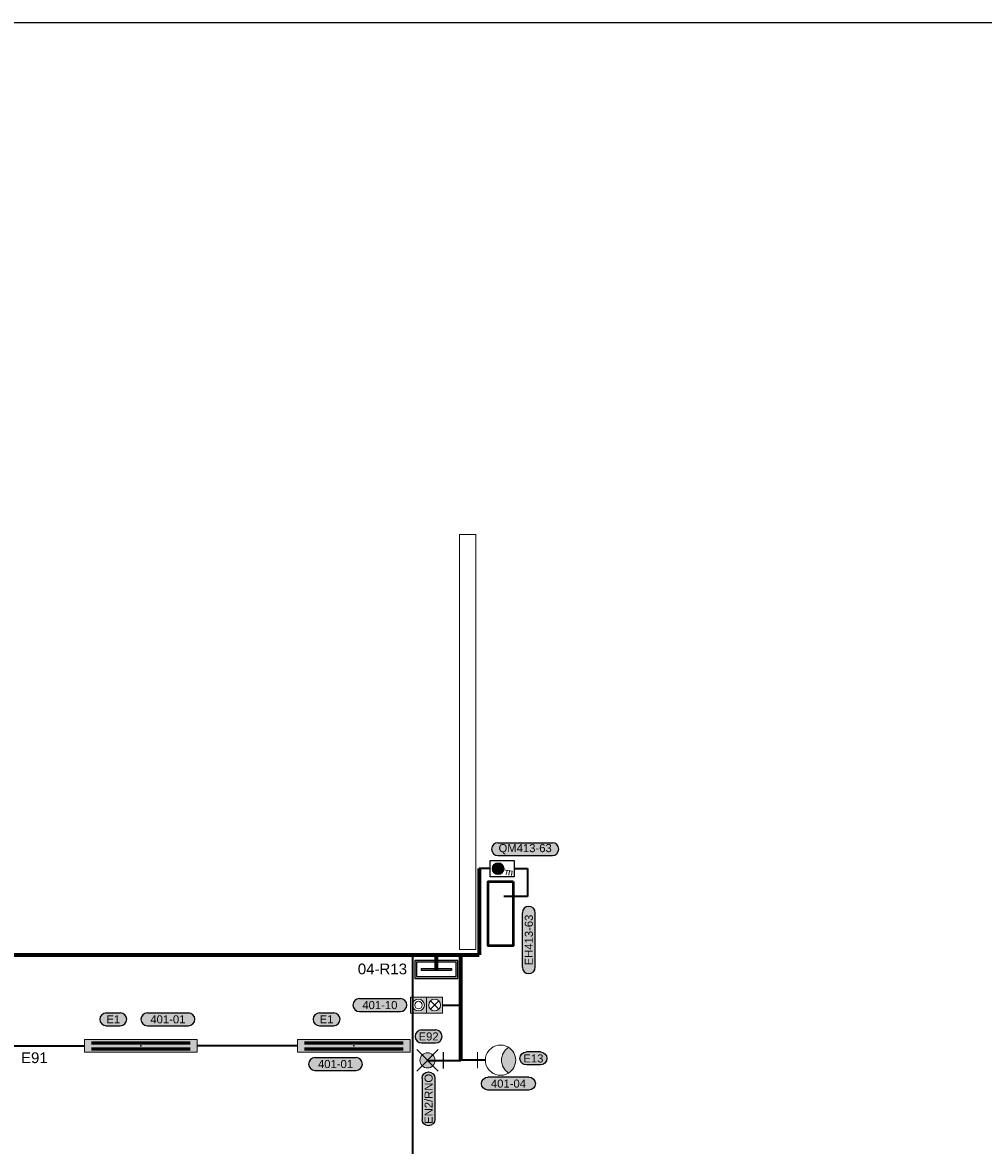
# Model space of a CAD drawing. Extents: x -10604 to 417874, y -84886 to -28187.
# Tile 24 of 32: x 83620 to 97031, y -56637 to -40962. Entities that reach past the tile are written whole.
import ezdxf
from ezdxf.enums import TextEntityAlignment as Align

# ---------------------------------------------------------------- set-up
doc = ezdxf.new("R2010")
doc.units = 0
doc.header["$MEASUREMENT"] = 0
doc.linetypes.add('DASHED', pattern=[0.564444, 0.282222, -0.282222])
doc.layers.get('0').update_dxf_attribs({"linetype": 'CONTINUOUS'})
doc.layers.add('__31 Zařizovací předměty', color=7, linetype='DASHED', lineweight=9, true_color=0xcc9466)
for name, color, linetype in [('__ELEKTRO PAVELKA', 4, 'CONTINUOUS'), ('__Fialová 220', 220, 'CONTINUOUS'), ('__Zelená', 3, 'CONTINUOUS')]:
    doc.layers.add(name, color=color, linetype=linetype)
doc.layers.add('__Rudá tmavá', color=7, linetype='CONTINUOUS', true_color=0xdb0000)
doc.layers.add('__Temná modrá', color=7, linetype='CONTINUOUS', true_color=0x0000c7)
doc.layers.add('MP2000N', color=7, linetype='CONTINUOUS', plot=False)
doc.styles.add('Arial', font='arial.ttf')
doc.styles.add('GENERATED_STYLE_1', font='arial.ttf')

# ---------------------------------------------------------------- blocks, each defined once
blk = doc.blocks.new('150a1')
at = {"layer": 'MP2000N', "color": 6, "linetype": 'Continuous'}
blk.add_lwpolyline([(-61100, 29150), (0, 29150), (0, 0), (-61100, 0)], close=True, dxfattribs=at)
blk = doc.blocks.new('Světlo 258')
h = blk.add_hatch(color=2)
h.dxf.hatch_style = 1
h.paths.add_polyline_path([(787.5, 90), (-787.5, 90), (-787.5, -90), (787.5, -90)])
at = {"color": 7}
for p, q in [((687.5, 57.5), (-687.5, 57.5)), ((687.5, 47.5), (-687.5, 47.5)), ((687.5, 37.5), (-687.5, 37.5)), ((687.5, 27.5), (-687.5, 27.5)), ((687.5, -27.5), (-687.5, -27.5)), ((687.5, -37.5), (-687.5, -37.5)), ((687.5, -47.5), (-687.5, -47.5)), ((687.5, -57.5), (-687.5, -57.5))]:
    blk.add_line(p, q, dxfattribs=at)
at = {"lineweight": 18}
blk.add_lwpolyline([(787.5, 90), (-787.5, 90), (-787.5, -90), (787.5, -90)], close=True, dxfattribs=at)
at = {"color": 7}
blk.add_point((0, 0), dxfattribs=at)
blk = doc.blocks.new('TEXT POPIS 025')
h = blk.add_hatch(color=21)
h.dxf.hatch_style = 2
edge = h.paths.add_edge_path()
edge.add_arc((654, 0), 600, 270, 450)
edge.add_line((654, 600), (-654, 600))
edge.add_arc((-654, 0), 600, 90, 270)
edge.add_line((-654, -600), (654, -600))
at = {"color": 7}
for p, q in [((-654, 600), (654, 600)), ((-654, -600), (654, -600))]:
    blk.add_line(p, q, dxfattribs=at)
at = {"color": 7, "ltscale": 4}
for centre, start, end in [((-654, 0), 90, 270), ((654, 0), 270, 90)]:
    blk.add_arc(centre, 600, start, end, dxfattribs=at)
at = {"color": 7, "linetype": 'Continuous', "style": 'GENERATED_STYLE_1'}
blk.add_attdef('TEXT', text='', height=750, dxfattribs=at).set_placement((0, 0), align=Align.MIDDLE)
blk = doc.blocks.new('tlasig')
for points in [[(-400, 75), (-400, 14), (-379, 10, -0.359824), (-325, 55, -1), (-325, -55, -0.470779), (-379, 10), (-400, 14), (-400, -75), (-250, -75), (-250, 75)], [(-250, 75), (-250, 14), (-229, 10, -0.359824), (-175, 55, -1), (-175, -55, -0.470779), (-229, 10), (-250, 14), (-250, -75), (-100, -75), (-100, 75)]]:
    blk.add_hatch(color=256).paths.add_polyline_path(points)
at = {"color": 7, "lineweight": 13}
for p, q in [((-400, -75), (-400, 75)), ((-400, 75), (-250, 75)), ((-250, -75), (-250, 75)), ((-250, -75), (-250, 75)), ((-250, 75), (-100, 75)), ((-100, -75), (-100, 75)), ((-250, -75), (-400, -75)), ((-100, -75), (-250, -75))]:
    blk.add_line(p, q, dxfattribs=at)
at = {"color": 7, "lineweight": 5}
for p, q in [((-214, 39), (-136, -39)), ((-214, -39), (-136, 39))]:
    blk.add_line(p, q, dxfattribs=at)
blk.add_line((0, 0), (-100, 0))
at = {"color": 7, "lineweight": 13}
for centre in [(-325, 0), (-175, 0)]:
    blk.add_circle(centre, 55, dxfattribs=at)
at = {"color": 7, "lineweight": 5}
blk.add_circle((-325, 0), 35, dxfattribs=at)
blk = doc.blocks.new('Nouzové světlo nástěnné')
at = {"ltscale": 2}
h = blk.add_hatch(color=30, dxfattribs=at)
h.dxf.hatch_style = 1
h.paths.add_polyline_path([(-141, 400, 0.198912), (-100, 300), (0, 400), (-100, 500, 0.198912)])
h.paths.add_polyline_path([(100, 500), (0, 400), (100, 300, 0.198912), (141, 400, 0.198912)])
h = blk.add_hatch(color=2, dxfattribs=at)
h.dxf.hatch_style = 1
h.paths.add_polyline_path([(100, 500, 0.414214), (-100, 500), (0, 400)])
h.paths.add_polyline_path([(0, 400), (-100, 300, 0.198912), (0, 259)])
h.paths.add_polyline_path([(100, 300), (0, 400), (0, 259, 0.198912)])
for p, q in [((-200, 600), (200, 200)), ((-200, 200), (200, 600)), ((0, 0), (0, 400)), ((-150, 100), (150, 100))]:
    blk.add_line(p, q)
at = {"color": 7, "lineweight": 13}
blk.add_circle((0, 400), 141, dxfattribs=at)
blk = doc.blocks.new('F101')
blk.add_hatch(color=256).paths.add_polyline_path([(-55, 175, 1), (55, 175, 1)])
for p, q in [((-75, 100), (-75, 325)), ((-75, 325), (75, 325)), ((75, 325), (75, 100)), ((75, 100), (-75, 100)), ((0, 0), (0, 100))]:
    blk.add_line(p, q)
at = {"color": 7, "lineweight": 13}
for p, q in [((10, 229), (25, 307)), ((16, 258), (55, 250)), ((21, 282), (60, 275)), ((25, 307), (64, 299))]:
    blk.add_line(p, q, dxfattribs=at)
blk.add_circle((0, 175), 55, dxfattribs=at)
blk = doc.blocks.new('TEXT_POPIS_060')
h = blk.add_hatch(color=21)
h.dxf.hatch_style = 2
h.paths.add_polyline_path([(-253, 60, 1), (-253, -60), (253, -60, 1), (253, 60)])
at = {"color": 7}
for p, q in [((-253, 60), (253, 60)), ((-253, -60), (253, -60))]:
    blk.add_line(p, q, dxfattribs=at)
at = {"color": 7, "ltscale": 4}
for centre, start, end in [((-253, 0), 90, 270), ((253, 0), 270, 90)]:
    blk.add_arc(centre, 60, start, end, dxfattribs=at)
at = {"color": 7, "linetype": 'Continuous', "style": 'GENERATED_STYLE_1'}
blk.add_attdef('TEXT', text='', height=75, dxfattribs=at).set_placement((0, 0), align=Align.MIDDLE)
blk = doc.blocks.new('Rozváděč 600 x 250')
h = blk.add_hatch(color=256)
h.dxf.hatch_style = 1
h.paths.add_polyline_path([(212.5, -12.5), (212.5, 12.5), (-212.5, 12.5), (-212.5, -12.5)], flags=0)
h.paths.add_polyline_path([(-300, 125), (-300, -125), (300, -125), (300, 125)])
h.paths.add_polyline_path([(275, 100), (275, -100), (-275, -100), (-275, 100)], flags=16)
h.paths.add_polyline_path([(212.5, 12.5), (212.5, -12.5), (-212.5, -12.5), (-212.5, 12.5)], flags=0)
h = blk.add_hatch(color=256)
h.dxf.hatch_style = 1
h.paths.add_polyline_path([(-212.5, 12.5), (-212.5, -12.5), (212.5, -12.5), (212.5, 12.5)])
at = {"color": 7}
for p, q in [((-212.5, 12.5), (212.5, 12.5)), ((-212.5, 12.5), (-212.5, -12.5)), ((212.5, 12.5), (212.5, -12.5)), ((-212.5, -12.5), (212.5, -12.5))]:
    blk.add_line(p, q, dxfattribs=at)
for points in [[(-300, -125), (300, -125), (300, 125), (-300, 125)], [(-275, -100), (275, -100), (275, 100), (-275, 100)]]:
    blk.add_lwpolyline(points, close=True, dxfattribs=at)
blk = doc.blocks.new('Text žlutý 21')
at = {"true_color": 0xffff33}
h = blk.add_hatch(color=2, dxfattribs=at)
h.dxf.hatch_style = 2
h.paths.add_polyline_path([(-191, 60, 1), (-191, -60), (191, -60, 1), (191, 60)])
at = {"color": 7}
for p, q in [((-191, 60), (191, 60)), ((-191, -60), (191, -60))]:
    blk.add_line(p, q, dxfattribs=at)
at = {"color": 7, "ltscale": 4}
for centre, start, end in [((-191, 0), 90, 270), ((191, 0), 270, 90)]:
    blk.add_arc(centre, 60, start, end, dxfattribs=at)
at = {"color": 7, "linetype": 'Continuous', "style": 'GENERATED_STYLE_1'}
blk.add_attdef('TEXT', text='', height=75, dxfattribs=at).set_placement((0, 0), align=Align.MIDDLE)
blk = doc.blocks.new('Výbojka nástěnná')
h = blk.add_hatch(color=256)
h.dxf.hatch_style = 1
h.paths.add_polyline_path([(120, 363, 0.553992), (-120, 363, 0.553992)])
at = {"color": 7, "lineweight": 13}
for p, q in [((0, 0), (0, 146)), ((-75, 73), (75, 73))]:
    blk.add_line(p, q, dxfattribs=at)
for centre, start, end in [((0, 288), 32.0278, 147.9722), ((0, 288), 147.9722, 32.0278), ((0, 438), 212.0278, 327.9722)]:
    blk.add_arc(centre, 141, start, end, dxfattribs=at)
blk = doc.blocks.new('vývod světlo 2')
at = {"true_color": 0xffff33}
h = blk.add_hatch(color=2, dxfattribs=at)
h.dxf.hatch_style = 2
h.paths.add_polyline_path([(-191, 60, 1), (-191, -60), (191, -60, 1), (191, 60)])
at = {"color": 7}
for p, q in [((-191, 60), (191, 60)), ((-191, -60), (191, -60))]:
    blk.add_line(p, q, dxfattribs=at)
at = {"color": 7, "ltscale": 4}
for centre, start, end in [((-191, 0), 90, 270), ((191, 0), 270, 90)]:
    blk.add_arc(centre, 60, start, end, dxfattribs=at)
at = {"color": 7, "linetype": 'Continuous', "style": 'GENERATED_STYLE_1'}
blk.add_attdef('TEXT', text='', height=75, dxfattribs=at).set_placement((0, 0), align=Align.MIDDLE)

msp = doc.modelspace()

# ---------------------------------------------------------------- linework, layer by layer
at = {"layer": '__31 Zařizovací předměty', "linetype": 'Continuous', "ltscale": 1000}
msp.add_lwpolyline([(89719, -53900), (89719, -48110), (89944, -48110), (89944, -53900)], close=True, dxfattribs=at)
at = {"layer": '__Fialová 220', "lineweight": 50, "ltscale": 400}
msp.add_lwpolyline([(90468, -52950), (90468, -53850), (90118, -53850), (90118, -52950)], close=True, dxfattribs=at)
at = {"layer": '__Rudá tmavá', "lineweight": 35}
for p, q in [((90144, -52772), (89994, -52772)), ((90482, -52772), (90668, -52772)), ((90668, -52772), (90668, -53163)), ((90668, -53163), (90338, -53163))]:
    msp.add_line(p, q, dxfattribs=at)
at = {"layer": '__Temná modrá', "lineweight": 70}
for p, q in [((89994, -52772), (89994, -53975)), ((71969, -53975), (89994, -53975)), ((89395, -54178), (89395, -53975)), ((89738, -55448), (89738, -53975))]:
    msp.add_line(p, q, dxfattribs=at)
at = {"layer": '__Temná modrá', "lineweight": 35}
for p, q in [((89065, -67848), (89065, -53975)), ((89483, -54676), (89738, -54676)), ((83088, -55245), (84485, -55245)), ((87457, -55245), (86060, -55245)), ((90078, -55445), (89738, -55445))]:
    msp.add_line(p, q, dxfattribs=at)
at = {"layer": '__Zelená', "lineweight": 35}
msp.add_line((89272, -55448), (89738, -55448), dxfattribs=at)

# ---------------------------------------------------------------- block references
at = {"ltscale": 4, "xscale": 0.15, "yscale": 0.15, "zscale": 0.15}
for p, values in [((84887, -54875), {'TEXT': 'E1'}), ((87863, -54875), {'TEXT': 'E1'}), ((89287, -55114), {'TEXT': 'E92'})]:
    msp.add_blockref('TEXT POPIS 025', p, dxfattribs=at).add_auto_attribs(values)
at = {"ltscale": 4}
ref = msp.add_blockref('TEXT POPIS 025', (90749, -55421), dxfattribs=dict(at, xscale=-0.15, yscale=0.15, zscale=0.15))
ref.add_attrib('TEXT', 'E13', dxfattribs={"color": 7, "linetype": 'Continuous', "height": 112.5, "style": 'GENERATED_STYLE_1'}).set_placement((90749, -55421), align=Align.MIDDLE)
at = {"lineweight": 0}
ref = msp.add_blockref('vývod světlo 2', (89285, -55985), dxfattribs=dict(at, xscale=-1.5, yscale=1.5, zscale=1.5, rotation=90))
ref.add_attrib('TEXT', 'EN2/RNO', dxfattribs={"color": 7, "linetype": 'Continuous', "height": 112.5, "rotation": 90, "style": 'GENERATED_STYLE_1'}).set_placement((89285, -55985), align=Align.MIDDLE)
at = {"layer": '__ELEKTRO PAVELKA', "color": 7, "lineweight": 0, "xscale": 1.5, "yscale": 1.5, "zscale": 1.5}
msp.add_blockref('TEXT_POPIS_060', (90634, -52500), dxfattribs=at).add_auto_attribs({'TEXT': 'QM413-63'})
at = {"layer": '__ELEKTRO PAVELKA', "color": 7, "lineweight": 0, "xscale": 1.5, "yscale": 1.5, "zscale": 1.5, "rotation": 90}
msp.add_blockref('TEXT_POPIS_060', (90685, -53768), dxfattribs=at).add_auto_attribs({'TEXT': 'EH413-63'})
at = {"layer": '__Rudá tmavá', "yscale": 1.5, "zscale": 1.5}
for name, p, xscale, rotation in [('F101', (89994, -52772), 1.5, 269.9999999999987), ('Výbojka nástěnná', (89859, -55445), -1.5, 270)]:
    msp.add_blockref(name, p, dxfattribs=dict(at, xscale=xscale, rotation=rotation))
at = {"layer": '__Rudá tmavá'}
msp.add_blockref('Rozváděč 600 x 250', (89395, -54178), dxfattribs=at)
at = {"layer": '__Rudá tmavá', "xscale": 1.5, "yscale": 1.5, "zscale": 1.5}
for p, values in [((88607, -54676), {'TEXT': '401-10'}), ((85649, -54875), {'TEXT': '401-01'}), ((87988, -55499), {'TEXT': '401-01'})]:
    msp.add_blockref('Text žlutý 21', p, dxfattribs=at).add_auto_attribs(values)
at = {"layer": '__Rudá tmavá'}
ref = msp.add_blockref('Text žlutý 21', (90401, -55772), dxfattribs=dict(at, xscale=-1.5, yscale=1.5, zscale=1.5))
ref.add_attrib('TEXT', '401-04', dxfattribs={"layer": '0', "color": 7, "linetype": 'Continuous', "height": 112.5, "style": 'GENERATED_STYLE_1'}).set_placement((90401, -55772), align=Align.MIDDLE)
at = {"layer": '__Temná modrá', "xscale": -1}
for p in [(85272, -55245), (88244, -55245)]:
    msp.add_blockref('Světlo 258', p, dxfattribs=at)
at = {"layer": '__Temná modrá', "xscale": 0.75, "yscale": 0.75, "zscale": 0.75, "rotation": 89.99999999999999}
msp.add_blockref('Nouzové světlo nástěnné', (89572, -55448), dxfattribs=at)
at = {"layer": '__Zelená', "xscale": 1.5, "yscale": 1.5, "zscale": 1.5}
msp.add_blockref('tlasig', (89633, -54676), dxfattribs=at)
at = {"layer": 'MP2000N', "color": 6, "xscale": 1.5, "yscale": 1.5, "zscale": 1.5}
msp.add_blockref('150a1', (110442, -84687), dxfattribs=at)

# ---------------------------------------------------------------- texts
at = {"layer": '__Rudá tmavá', "style": 'Arial'}
msp.add_text('04-R13', height=150, dxfattribs=at).set_placement((88299, -54247))
at = {"layer": '__Temná modrá', "lineweight": 0, "style": 'Arial'}
msp.add_text('E91', height=150, dxfattribs=at).set_placement((83599, -55486))

doc.saveas('drawing.dxf')
